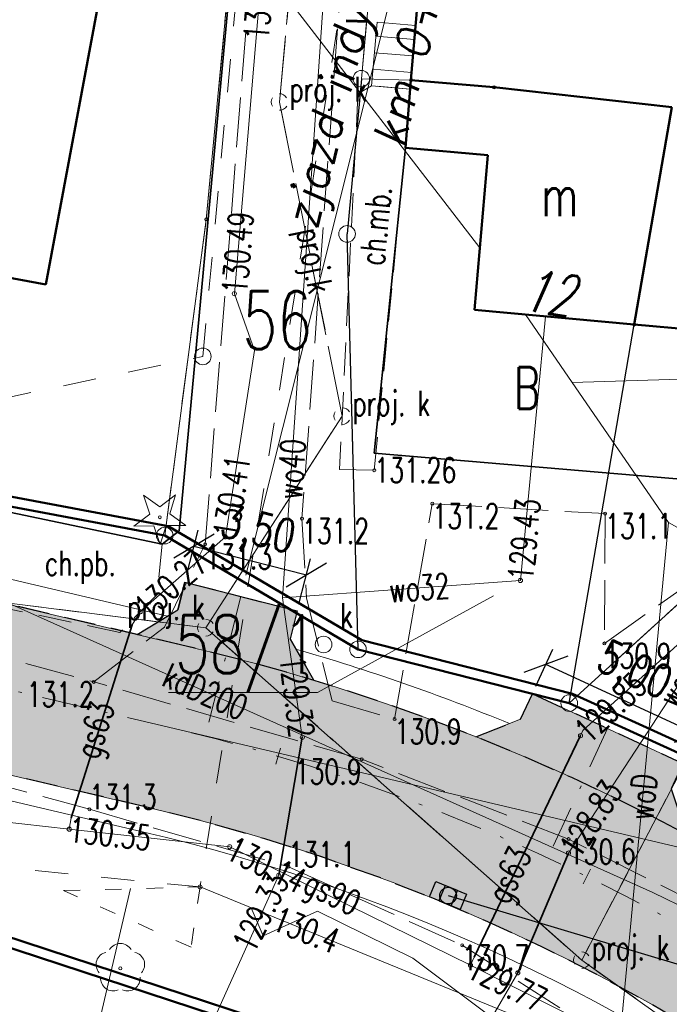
# Model space of a CAD drawing. Header units: metres. Extents: x 7471162 to 7473271, y 5962027 to 5964034.
# Tile 57 of 75: x 7472080 to 7472100, y 5963859 to 5963889. Entities that reach past the tile are written whole.
import ezdxf
from ezdxf.enums import TextEntityAlignment as Align

# ---------------------------------------------------------------- set-up
doc = ezdxf.new("R2010")
doc.units = ezdxf.units.M
doc.header["$MEASUREMENT"] = 0
for name, pattern in [('2_KTCR02', [1.5, 1, -0.5]), ('2_KTJZ01', [2, 1.5, -0.5]), ('2_KTOK05_01', [7.5, 7.5]), ('3_1', [0]), ('3_EGBB01', [0]), ('3_EGBS10', [0]), ('3_EGBS10G', [0]), ('4_1', [0]), ('4_SUOP03_04', [0]), ('4_SUOP03_14', [0]), ('4_SUOP03_18', [0]), ('4_SUPB_P_01', [2.5, 2, -0.5]), ('4_SUPE04', [2, 1, -1]), ('4_SUPE_01', [0]), ('4_SUPG_01', [0]), ('4_SUPK_01', [0]), ('4_SUPK_P_01', [2.5, 2, -0.5]), ('4_SUPT01', [2, 1, -1]), ('4_SUPT_01', [0]), ('4_SUPW_01', [0]), ('4_SUSM06', [1.25, 0.5, -0.75]), ('DASHDOTX2', [50.8, 25.4, -12.7, 0, -12.7]), ('DASHED2', [9.525, 6.35, -3.175]), ('GDE', [0]), ('GUK', [2, 1.5, -0.5])]:
    doc.linetypes.add(name, pattern=pattern)
doc.layers.get('0').update_dxf_attribs({"color": 250, "linetype": 'CONTINUOUS', "lineweight": 100})
doc.layers.get('Defpoints').update_dxf_attribs({"linetype": 'CONTINUOUS'})
for name, color, linetype in [('#granica_inwestycji', 40, 'CONTINUOUS'), ('00_krawedzie', 7, 'CONTINUOUS'), ('00_osie', 7, 'CONTINUOUS'), ('00_osie_zjazdy', 7, 'CONTINUOUS'), ('01_granica pasa', 3, 'CONTINUOUS'), ('01_krawedzie', 7, 'CONTINUOUS'), ('dr_kolor_zjazdy', 254, 'CONTINUOUS'), ('dr_uchwyty', 7, 'CONTINUOUS'), ('kd_przebudowa', 34, 'CONTINUOUS'), ('kd_wpusty', 34, 'CONTINUOUS')]:
    doc.layers.add(name, color=color, linetype=linetype)
for name, color, linetype, lineweight in [('01_krawedzie pobocza', 6, 'CONTINUOUS', 0), ('01_os drogi deka', 7, 'CONTINUOUS', 0), ('01_os styczne', 152, 'CONTINUOUS', 0), ('01_wymiary', 7, 'CONTINUOUS', 0), ('dr_elem_krawężnik_najazdowy_15x25', 6, 'CONTINUOUS', 30), ('dr_elem_krawężnik_wtopiony_12x25', 5, 'CONTINUOUS', 30), ('Dzialki', 7, 'GDE', 18), ('EADTD_T_0_a', 214, 'CONTINUOUS', 25), ('EGBB_E_T_0', 7, 'CONTINUOUS', 25), ('EGBB_L_0', 34, '3_EGBB01', 50), ('EGBE_L_3', 7, '3_EGBS10', 18), ('Kontury', 90, 'GUK', 18), ('KTCR_E_T_1', 7, 'CONTINUOUS', 15), ('KTCR_L_1', 7, '2_KTCR02', 18), ('KTJZ_L_0', 7, '2_KTJZ01', 18), ('KTOK_L_4', 7, '2_KTOK05_01', 35), ('Numery_dzialek', 7, 'CONTINUOUS', 18), ('Numery_konturow', 90, 'CONTINUOUS', 13), ('OBOP_T_0', 3, 'CONTINUOUS', 18), ('OBOP_T_1', 3, 'CONTINUOUS', 18), ('Punkty', 7, 'CONTINUOUS', 18), ('RTPW_T_0', 7, 'CONTINUOUS', 15), ('RTPW_T_1', 7, 'CONTINUOUS', 15), ('SUOG_L_0', 52, '4_SUOP03_14', 35), ('SUOW_L_0', 5, '4_SUOP03_18', 35), ('SUPE_L_3', 1, '4_SUPE_01', 18), ('SUPG_E_T_2', 7, 'CONTINUOUS', 15), ('SUPG_L_2', 52, '4_SUPG_01', 18), ('SUPK_E_T_0', 34, 'CONTINUOUS', 15), ('SUPK_L_0', 34, '4_SUPK_01', 18), ('SUPP_E_T_4', 34, 'CONTINUOUS', 15), ('SUPP_L_4', 34, '4_SUPK_P_01', 18), ('SUPS_E_T_4', 34, 'CONTINUOUS', 18), ('SUPS_T_4', 34, 'CONTINUOUS', 18), ('SUPT_L_0', 30, '4_SUPT_01', 18), ('SUPW_E_T_0', 5, 'CONTINUOUS', 15), ('SUPW_L_0', 5, '4_SUPW_01', 18), ('SUSM_L_5', 7, '4_SUSM06', 18), ('SUSM_T_3', 7, 'CONTINUOUS', 18), ('SUTE_T_0', 1, 'CONTINUOUS', 18), ('SUTG_T_0', 52, 'CONTINUOUS', 18), ('SUTW_T_0', 5, 'CONTINUOUS', 18), ('SUUK_E_T_9', 34, 'CONTINUOUS', 15), ('SUUK_T_2', 34, 'CONTINUOUS', 18)]:
    doc.layers.add(name, color=color, linetype=linetype, lineweight=lineweight)
doc.layers.add('dr_kolor_jezdnia', color=7, linetype='CONTINUOUS', true_color=0xe8e8e8)
doc.styles.get("Standard").update_dxf_attribs({"font": 'Simplex.SHX', "width": 0.75})
doc.dimstyles.new('ISO-25', dxfattribs={"dimscale": 0.4, "dimtxt": 2.5, "dimasz": 2.5, "dimexe": 1.25, "dimexo": 0.625, "dimtad": 1, "dimzin": 1, "dimtxsty": 'Standard', "dimblk": 'OBLIQUE', "dimcen": 2.5, "dimadec": 0, "dimazin": 0, "dimtfac": 1, "dimtmove": 0, "dimatfit": 3, "dimfxl": 1, "dimarcsym": 0})

# ---------------------------------------------------------------- blocks, each defined once
blk = doc.blocks.new('GRO')
at = {"linetype": 'Continuous'}
blk.add_circle((0, 0), 0.045, dxfattribs=at)
blk = doc.blocks.new('GRT')
at = {"linetype": 'Continuous'}
blk.add_circle((0, 0), 0.25, dxfattribs=at)
blk = doc.blocks.new('2_OBOP02_01')
at = {"linetype": 'Continuous'}
blk.add_circle((0, 0), 0.045, dxfattribs=at)
for centre, start, end in [((0, 0.375), 30.1401, 149.8599), ((-0.357, 0.116), 102.1445, 221.86), ((0.357, 0.116), 318.14, 77.8555), ((-0.22, -0.303), 174.1482, 293.8542), ((0.22, -0.303), 246.1458, 5.8518)]:
    blk.add_arc(centre, 0.375, start, end, dxfattribs=at)
blk = doc.blocks.new('2_OBOP01_01')
at = {"linetype": 'Continuous'}
for p, q in [((-0.3012, 0.09375), (-0.4937, 0.6621)), ((-0.4937, 0.6621), (-0.0039, 0.31545)), ((-0.0039, 0.31545), (0.4771, 0.67415)), ((0.4771, 0.67415), (0.2988, 0.1012)), ((-0.78225, -0.26495), (-0.3012, 0.09375)), ((0.2988, 0.1012), (0.7886, -0.24545)), ((-0.18225, -0.2575), (-0.78225, -0.26495)), ((0.01025, -0.82585), (-0.18225, -0.2575)), ((0.1886, -0.2529), (0.01025, -0.82585)), ((0.7886, -0.24545), (0.1886, -0.2529))]:
    blk.add_line(p, q, dxfattribs=at)
blk.add_circle((0, 0), 0.045, dxfattribs=at)
blk = doc.blocks.new('2_RTPW02')
at = {"linetype": 'Continuous'}
blk.add_circle((0, 0), 0.045, dxfattribs=at)
blk = doc.blocks.new('2_RTPW01')
at = {"linetype": 'Continuous'}
blk.add_circle((0, 0), 0.045, dxfattribs=at)
blk = doc.blocks.new('4_SUUS_P_05')
at = {"linetype": 'Continuous'}
for start, end in [(149.4064, 210.4809), (30.0857, 90.1805), (269.3333, 330.3412)]:
    blk.add_arc((0, 0), 0.25, start, end, dxfattribs=at)
blk = doc.blocks.new('4_SUSM04_01')
at = {"linetype": 'Continuous'}
blk.add_circle((0, 0), 0.25, dxfattribs=at)
blk = doc.blocks.new('4_SUPS01_05')
at = {"linetype": 'Continuous'}
blk.add_circle((0, 0), 0.0625, dxfattribs=at)
blk = doc.blocks.new('4_SUPS01_04')
at = {"linetype": 'Continuous'}
blk.add_circle((0, 0), 0.0625, dxfattribs=at)
blk = doc.blocks.new('4_SUUS15_05')
at = {"linetype": 'Continuous'}
blk.add_circle((0, 0), 0.25, dxfattribs=at)
blk = doc.blocks.new('_Oblique')
at = {"color": 0, "linetype": 'ByBlock', "lineweight": -2, "transparency": 16777216}
blk.add_line((-0.5, -0.5), (0.5, 0.5), dxfattribs=at)
blk = doc.blocks.new('*D468')
at = {"layer": '01_wymiary', "color": 0, "lineweight": -2}
for p, q in [((7472085.016, 5963872.402), (7472085.355, 5963873.731)), ((7472085.232, 5963873.246), (7472088.623, 5963872.38)), ((7472088.407, 5963871.536), (7472088.747, 5963872.865))]:
    blk.add_line(p, q, dxfattribs=at)
at = {"layer": 'Defpoints', "color": 0, "lineweight": 15}
for p in [(7472088.623, 5963872.38), (7472084.954, 5963872.16), (7472088.346, 5963871.294)]:
    blk.add_point(p, dxfattribs=at)
at = {"layer": '01_wymiary', "color": 0, "lineweight": -2}
for p, rotation in [((7472085.232, 5963873.246), 165.6752201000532), ((7472088.623, 5963872.38), 345.6752201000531)]:
    blk.add_blockref('_Oblique', p, dxfattribs=dict(at, rotation=rotation))
at = {"layer": '01_wymiary', "color": 0, "insert": (7472087.136, 5963873.632), "char_height": 1, "attachment_point": 5, "rotation": 345.6752}
blk.add_mtext('3,50', dxfattribs=at)
blk = doc.blocks.new('*D469')
at = {"layer": '01_wymiary', "color": 0, "lineweight": -2}
for p, q in [((7472095.542, 5963869.024), (7472096.057, 5963870.137)), ((7472100.386, 5963867.585), (7472095.847, 5963869.683)), ((7472100.081, 5963866.926), (7472100.595, 5963868.039))]:
    blk.add_line(p, q, dxfattribs=at)
at = {"layer": 'Defpoints', "color": 0, "lineweight": 15}
for p in [(7472095.847, 5963869.683), (7472095.437, 5963868.797), (7472099.976, 5963866.699)]:
    blk.add_point(p, dxfattribs=at)
at = {"layer": '01_wymiary', "color": 0, "lineweight": -2}
for p, rotation in [((7472095.847, 5963869.683), 155.1928031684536), ((7472100.386, 5963867.585), 335.1928031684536)]:
    blk.add_blockref('_Oblique', p, dxfattribs=dict(at, rotation=rotation))
at = {"layer": '01_wymiary', "color": 0, "insert": (7472098.471, 5963869.401), "char_height": 1, "attachment_point": 5, "rotation": 335.1928}
blk.add_mtext('5,00', dxfattribs=at)
blk = doc.blocks.new('uchwyt_prawa')
at = {"layer": 'dr_uchwyty', "lineweight": 0}
blk.add_lwpolyline([(5, 0), (28, 0)], dxfattribs=at)
at = {"layer": 'dr_uchwyty', "lineweight": 0, "oblique": 10}
blk.add_attdef('LINIA1', text='', height=1, dxfattribs=at).set_placement((28, 0.164), align=Align.BOTTOM_RIGHT)
blk.add_attdef('LINIA2', text='', height=1, dxfattribs=at).set_placement((28, -0.5), align=Align.TOP_RIGHT)
blk = doc.blocks.new('d')
at = {"layer": '01_os drogi deka', "lineweight": 20}
blk.add_lwpolyline([(0, -0.25), (0, 0.25)], dxfattribs=at)
blk = doc.blocks.new('uchwyt_lewa')
at = {"layer": 'dr_uchwyty', "lineweight": 0}
blk.add_lwpolyline([(-5, 0), (-28, 0)], dxfattribs=at)
at = {"layer": 'dr_uchwyty', "lineweight": 0, "oblique": 10}
blk.add_attdef('LINIA1', text='', height=1, dxfattribs=at).set_placement((-28, 0.164), align=Align.BOTTOM_LEFT)
blk.add_attdef('LINIA2', text='', height=1, dxfattribs=at).set_placement((-28, -0.5), align=Align.TOP_LEFT)
blk = doc.blocks.new('wpust')
at = {"true_color": 0xffffff, "transparency": 33554687}
h = blk.add_hatch(color=7, dxfattribs=at)
h.dxf.hatch_style = 1
h.paths.add_polyline_path([(0.5, -0.5), (0.5, 0), (0.2, 0), (0.2, -0.5)])
h.paths.add_polyline_path([(-0.2, -0.5), (0.2, -0.5), (0.2, 0), (-0.2, 0)])
h.paths.add_polyline_path([(-0.2, -0.5), (-0.2, 0), (-0.5, 0), (-0.5, -0.5)])
at = {"layer": 'kd_wpusty', "lineweight": 30}
blk.add_lwpolyline([(-0.5, 0), (0.5, 0), (0.5, -0.5), (-0.5, -0.5), (-0.5, 0), (-0.2, 0), (-0.2, -0.5), (0.2, -0.5), (0.2, 0)], dxfattribs=at)
blk.add_circle((0, -0.25), 0.25, dxfattribs=at)

msp = doc.modelspace()

# ---------------------------------------------------------------- hatches: boundary and pattern name
at = {"layer": 'dr_kolor_jezdnia', "transparency": 33554687}
h = msp.add_hatch(color=256, dxfattribs=at)
h.dxf.hatch_style = 1
h.paths.add_polyline_path([(7472135.101, 5963824.321), (7472126.587, 5963837.942), (7472123.727, 5963842.515, 0.000424), (7472123.671, 5963842.605, 0.131101), (7472100.088, 5963864.562, 0.028013), (7472093.736, 5963867.498, 0.020737), (7472088.843, 5963869.204, 0.01576), (7472085.039, 5963870.226), (7472083.52, 5963870.583), (7472059.167, 5963876.31), (7472058.023, 5963871.443), (7472063.872, 5963870.068), (7472076.63, 5963867.067), (7472083.894, 5963865.359, -0.197801), (7472119.488, 5963839.865), (7472130.862, 5963821.67, 0.168961), (7472147.502, 5963808.287), (7472180.174, 5963796.634, -0.019152), (7472188.527, 5963793.289), (7472193.99, 5963790.855, -0.130587), (7472198.387, 5963787.308), (7472200.641, 5963793.65, -0.054528), (7472198.364, 5963794.38), (7472192.054, 5963797.192), (7472190.562, 5963797.856, 0.007893), (7472187.006, 5963799.374, 0.011258), (7472181.853, 5963801.344), (7472181.33, 5963801.53, 0.052822), (7472177.234, 5963802.52), (7472174.338, 5963802.903, -0.052822), (7472170.241, 5963803.893), (7472164.802, 5963805.833, -0.052822), (7472161.004, 5963807.658), (7472158.519, 5963809.194, 0.052822), (7472154.722, 5963811.02), (7472149.182, 5963812.996, -0.168961)])
at = {"layer": 'dr_kolor_zjazdy', "transparency": 33554687}
h = msp.add_hatch(color=256, dxfattribs=at)
h.dxf.hatch_style = 1
h.paths.add_polyline_path([(7472085.039, 5963870.226, -0.01576), (7472088.843, 5963869.204), (7472088.308, 5963870.144), (7472088.131, 5963870.455), (7472088.346, 5963871.294), (7472084.954, 5963872.16), (7472084.741, 5963871.323), (7472084.436, 5963871.138), (7472083.52, 5963870.583), (7472085.039, 5963870.226)])
h = msp.add_hatch(color=256, dxfattribs=at)
h.dxf.hatch_style = 1
h.paths.add_polyline_path([(7472100.088, 5963864.562), (7472099.737, 5963865.592), (7472099.621, 5963865.932), (7472099.976, 5963866.699), (7472095.437, 5963868.797), (7472095.083, 5963868.03), (7472094.749, 5963867.898), (7472093.736, 5963867.498, -0.028013), (7472100.088, 5963864.562)])
h.paths.add_polyline_path([(7472097.766, 5963870.946), (7472100.104, 5963869.866), (7472099.18, 5963867.867), (7472096.842, 5963868.947)], flags=9)

# ---------------------------------------------------------------- linework, layer by layer
at = {"layer": '#granica_inwestycji', "lineweight": 50}
for points in [[(7472031.019, 5963890.681), (7472032.439, 5963887.452), (7472067.121, 5963877.106), (7472084.458, 5963873.849), (7472090.296, 5963870.414), (7472096.651, 5963868.798), (7472100.226, 5963867.163), (7472115.038, 5963855.923), (7472125.303, 5963843.792), (7472135.867, 5963827.19), (7472143.598, 5963819.182), (7472154.158, 5963812.961)], [(7472184.79, 5963793.929), (7472135.212, 5963811.803), (7472112.595, 5963842.764), (7472104.165, 5963850.696), (7472096.441, 5963855.641), (7472075.236, 5963862.596), (7472031.193, 5963873.912), (7472013.577, 5963816.775), (7472008.27, 5963799.777), (7472003.141, 5963795.652), (7471995.715, 5963789.471), (7471993.218, 5963788.237), (7471988.317, 5963785.586), (7471976.7, 5963780.033), (7471971.883, 5963777.725), (7471957.853, 5963775.286), (7471926.034, 5963784.708)]]:
    msp.add_lwpolyline(points, dxfattribs=at)
at = {"layer": '00_krawedzie'}
for points in [[(7472084.954, 5963872.16), (7472084.741, 5963871.323)], [(7472084.954, 5963872.16), (7472088.346, 5963871.294)], [(7472083.52, 5963870.583), (7472084.741, 5963871.323)], [(7472088.346, 5963871.294), (7472088.131, 5963870.455)], [(7472088.843, 5963869.204), (7472088.131, 5963870.455)]]:
    msp.add_lwpolyline(points, dxfattribs=at)
at = {"layer": '00_osie', "linetype": 'DASHDOTX2', "lineweight": 0, "ltscale": 0.05}
msp.add_lwpolyline([(7472199.714, 5963791.041), (7472189.545, 5963795.573, 0.019152), (7472181.014, 5963798.989), (7472148.342, 5963810.641, -0.168961), (7472132.981, 5963822.996), (7472121.608, 5963841.19, 0.197801), (7472084.467, 5963867.792), (7472051.418, 5963875.565), (7472038.119, 5963879.085, 0.392372), (7472026.713, 5963873.015), (7472004.801, 5963809.856, -0.210077), (7471987.009, 5963790.684), (7471974.244, 5963785.157, -0.156906), (7471959.003, 5963783.669), (7471935.11, 5963788.86, -0.011548), (7471925.682, 5963791.138), (7471905.132, 5963796.608)], format="xyb", dxfattribs=at)
at = {"layer": '00_osie_zjazdy', "linetype": 'DASHDOTX2', "lineweight": 0, "ltscale": 0.05}
for points in [[(7472086.65, 5963871.727), (7472085.576, 5963867.52)], [(7472097.707, 5963867.748), (7472095.905, 5963863.849)]]:
    msp.add_lwpolyline(points, dxfattribs=at)
at = {"layer": '01_granica pasa', "lineweight": 50}
for points in [[(7472015.951, 5963924.194), (7472032.221, 5963887.204), (7472067.051, 5963876.814), (7472084.351, 5963873.564), (7472090.181, 5963870.134), (7472096.551, 5963868.514), (7472100.071, 5963866.904), (7472114.831, 5963855.704), (7472125.061, 5963843.614), (7472135.631, 5963827.004), (7472143.411, 5963818.944), (7472154.021, 5963812.694)], [(7472184.911, 5963794.204), (7472135.401, 5963812.054), (7472112.821, 5963842.964), (7472104.351, 5963850.934), (7472096.571, 5963855.914), (7472075.321, 5963862.884), (7472030.991, 5963874.274), (7472013.291, 5963816.864), (7472008.011, 5963799.954), (7472002.951, 5963795.884), (7471995.551, 5963789.724), (7471993.081, 5963788.504), (7471988.181, 5963785.854), (7471976.571, 5963780.304), (7471971.791, 5963778.014), (7471957.871, 5963775.594), (7471925.991, 5963785.034)]]:
    msp.add_lwpolyline(points, dxfattribs=at)
at = {"layer": '01_krawedzie', "lineweight": 0}
for points in [[(7472198.364, 5963794.38), (7472190.562, 5963797.856, 0.019152), (7472181.853, 5963801.344), (7472149.182, 5963812.996, -0.168961), (7472135.101, 5963824.321), (7472123.727, 5963842.515, 0.197801), (7472085.039, 5963870.226), (7472052.024, 5963877.99), (7472038.424, 5963881.59)], [(7472193.99, 5963790.855), (7472188.527, 5963793.289, 0.019152), (7472180.174, 5963796.634), (7472147.502, 5963808.287, -0.168961), (7472130.862, 5963821.67), (7472119.488, 5963839.865, 0.197801), (7472083.894, 5963865.359), (7472050.812, 5963873.139), (7472037.479, 5963876.668)]]:
    msp.add_lwpolyline(points, format="xyb", dxfattribs=at)
for points in [[(7472095.437, 5963868.797), (7472095.083, 5963868.03)], [(7472095.437, 5963868.797), (7472099.976, 5963866.699)], [(7472093.736, 5963867.498), (7472095.083, 5963868.03)]]:
    msp.add_lwpolyline(points, dxfattribs=at)
at = {"layer": '01_krawedzie pobocza'}
msp.add_lwpolyline([(7472084.436, 5963871.138), (7472052.206, 5963878.718), (7472038.616, 5963882.316)], dxfattribs=at)
for points in [[(7472094.749, 5963867.898, 0.026983), (7472088.308, 5963870.144)], [(7472143.871, 5963809, -0.14072), (7472130.226, 5963821.273), (7472118.852, 5963839.468, 0.197801), (7472083.723, 5963864.629), (7472076.458, 5963866.337)]]:
    msp.add_lwpolyline(points, format="xyb", dxfattribs=at)
at = {"layer": '01_os styczne'}
msp.add_lwpolyline([(7472084.467, 5963867.792), (7472108.513, 5963862.137)], dxfattribs=at)
at = {"layer": 'dr_elem_krawężnik_najazdowy_15x25', "linetype": 'DASHED2', "lineweight": 30, "ltscale": 0.15}
for points in [[(7472140.777, 5963817.803, -0.079061), (7472135.101, 5963824.321), (7472123.727, 5963842.515, 0.197801), (7472085.039, 5963870.226), (7472052.024, 5963877.99), (7472038.424, 5963881.59)], [(7472109.095, 5963852.216, 0.125519), (7472083.894, 5963865.359), (7472050.812, 5963873.139), (7472037.479, 5963876.668)]]:
    msp.add_lwpolyline(points, format="xyb", dxfattribs=at)
at = {"layer": 'dr_elem_krawężnik_wtopiony_12x25', "linetype": 'DASHED2', "lineweight": 30, "ltscale": 0.15}
for points in [[(7472083.52, 5963870.583), (7472084.741, 5963871.323), (7472084.954, 5963872.16), (7472088.346, 5963871.294), (7472088.131, 5963870.455), (7472088.843, 5963869.204)], [(7472093.736, 5963867.498), (7472095.083, 5963868.03), (7472095.437, 5963868.797), (7472099.976, 5963866.699), (7472099.621, 5963865.932), (7472100.088, 5963864.562)]]:
    msp.add_lwpolyline(points, dxfattribs=at)
at = {"layer": 'Dzialki'}
for p, q in [((7472085.6, 5963883.095), (7472088.18, 5963910.245)), ((7472090.28, 5963887.335), (7472091.54, 5963901.115)), ((7472089.85, 5963882.655), (7472090.28, 5963887.335)), ((7472091.78, 5963887.295), (7472090.28, 5963887.335)), ((7472094.28, 5963887.075), (7472091.78, 5963887.295)), ((7472099.64, 5963886.475), (7472094.28, 5963887.075)), ((7472098.51, 5963879.925), (7472099.64, 5963886.475)), ((7472084.35, 5963873.565), (7472085.6, 5963883.095)), ((7472096.55, 5963868.515), (7472107.4, 5963878.405)), ((7472096.57, 5963855.915), (7472075.32, 5963862.885))]:
    msp.add_line(p, q, dxfattribs=at)
at = {"layer": 'EGBB_L_0', "linetype": '3_EGBB01'}
for p, q in [((7472082.676, 5963891.375), (7472080.769, 5963881.13)), ((7472091.777, 5963887.292), (7472092.028, 5963890.283)), ((7472091.608, 5963885.254), (7472091.777, 5963887.292)), ((7472094.278, 5963887.079), (7472091.777, 5963887.292)), ((7472099.643, 5963886.477), (7472094.278, 5963887.079)), ((7472099.643, 5963886.477), (7472098.509, 5963879.929)), ((7472094.098, 5963885.034), (7472091.608, 5963885.254)), ((7472093.688, 5963880.364), (7472094.098, 5963885.034)), ((7472080.769, 5963881.13), (7472070.237, 5963883.078)), ((7472093.688, 5963880.364), (7472098.509, 5963879.929)), ((7472104.277, 5963879.404), (7472098.509, 5963879.929))]:
    msp.add_line(p, q, dxfattribs=at)
at = {"layer": 'EGBE_L_3', "linetype": '3_EGBS10G'}
msp.add_line((7472090.589, 5963887.121), (7472090.752, 5963889.039), dxfattribs=at)
at = {"layer": 'EGBE_L_3', "linetype": '3_EGBS10'}
for p, q in [((7472091.915, 5963888.941), (7472090.752, 5963889.039)), ((7472091.777, 5963887.292), (7472091.915, 5963888.941)), ((7472091.754, 5963887.023), (7472091.777, 5963887.292)), ((7472091.754, 5963887.023), (7472090.589, 5963887.121))]:
    msp.add_line(p, q, dxfattribs=at)
at = {"layer": 'EGBE_L_3', "linetype": '3_1'}
for p, q in [((7472090.716, 5963888.616), (7472091.88, 5963888.517)), ((7472090.674, 5963888.118), (7472091.838, 5963888.019)), ((7472090.632, 5963887.62), (7472091.796, 5963887.521)), ((7472090.589, 5963887.121), (7472090.589, 5963887.121))]:
    msp.add_line(p, q, dxfattribs=at)
at = {"layer": 'kd_przebudowa', "lineweight": 30}
msp.add_lwpolyline([(7472092.895, 5963862.713), (7472109.112, 5963857.879)], dxfattribs=at)
at = {"layer": 'Kontury'}
for p, q in [((7472085.6, 5963883.095), (7472088.18, 5963910.245)), ((7472091.54, 5963901.115), (7472090.28, 5963887.335)), ((7472084.35, 5963873.565), (7472085.6, 5963883.095)), ((7472089.85, 5963882.655), (7472090.18, 5963870.135)), ((7472096.55, 5963868.515), (7472107.4, 5963878.405)), ((7472067.05, 5963876.815), (7472084.35, 5963873.565)), ((7472090.18, 5963870.135), (7472096.55, 5963868.515))]:
    msp.add_line(p, q, dxfattribs=at)
at = {"layer": 'Kontury', "linetype": 'ByBlock', "lineweight": 30}
for p, q in [((7472090.28, 5963887.335), (7472089.85, 5963882.655)), ((7472090.18, 5963870.135), (7472089.85, 5963882.655)), ((7472096.55, 5963868.515), (7472098.51, 5963879.925)), ((7472067.05, 5963876.815), (7472084.35, 5963873.565)), ((7472084.35, 5963873.565), (7472090.18, 5963870.135)), ((7472090.18, 5963870.135), (7472096.55, 5963868.515)), ((7472096.55, 5963868.515), (7472100.07, 5963866.905)), ((7472096.57, 5963855.915), (7472075.32, 5963862.885))]:
    msp.add_line(p, q, dxfattribs=at)
at = {"layer": 'KTCR_L_1', "linetype": '2_KTCR02'}
for p, q in [((7472090.178, 5963886.878), (7472089.622, 5963875.554)), ((7472090.589, 5963887.121), (7472090.178, 5963886.878)), ((7472091.754, 5963887.023), (7472090.589, 5963887.121)), ((7472091.608, 5963885.254), (7472091.754, 5963887.023)), ((7472090.666, 5963875.538), (7472091.608, 5963885.254)), ((7472089.622, 5963875.554), (7472090.666, 5963875.538)), ((7472079.469, 5963874.312), (7472084.269, 5963873.305)), ((7472084.269, 5963873.305), (7472084.13, 5963871.795)), ((7472084.13, 5963871.795), (7472083, 5963870.645)), ((7472083, 5963870.645), (7472078.78, 5963871.535))]:
    msp.add_line(p, q, dxfattribs=at)
at = {"layer": 'KTJZ_L_0', "linetype": '2_KTJZ01'}
for p, q in [((7472085.57, 5963873.305), (7472087.15, 5963893.265)), ((7472089.85, 5963892.825), (7472088.49, 5963874.075)), ((7472091.28, 5963868.035), (7472092.42, 5963874.525)), ((7472092.42, 5963874.525), (7472097.63, 5963874.225)), ((7472097.61, 5963870.315), (7472103.59, 5963874.545)), ((7472088.49, 5963874.075), (7472088.63, 5963871.685)), ((7472097.63, 5963874.225), (7472097.61, 5963870.315)), ((7472084.34, 5963870.805), (7472085.57, 5963873.305)), ((7472088.63, 5963871.685), (7472089.4, 5963868.585)), ((7472076.3, 5963870.745), (7472082.21, 5963869.155)), ((7472082.21, 5963869.155), (7472084.34, 5963870.805)), ((7472090.29, 5963866.825), (7472082.21, 5963869.155)), ((7472089.4, 5963868.585), (7472091.28, 5963868.035)), ((7472076.81, 5963866.745), (7472082.08, 5963865.315)), ((7472096.53, 5963864.415), (7472090.29, 5963866.825)), ((7472082.08, 5963865.315), (7472088.08, 5963863.585)), ((7472100.65, 5963862.355), (7472096.53, 5963864.415)), ((7472088.08, 5963863.585), (7472093.32, 5963861.215)), ((7472093.32, 5963861.215), (7472098.29, 5963858.035))]:
    msp.add_line(p, q, dxfattribs=at)
at = {"layer": 'KTOK_L_4', "linetype": '2_KTOK05_01'}
for p, q in [((7472084.789, 5963873.705), (7472086.43, 5963891.335)), ((7472091.608, 5963885.254), (7472090.663, 5963876.047)), ((7472066.781, 5963876.975), (7472084.269, 5963873.305)), ((7472090.663, 5963876.047), (7472103.771, 5963874.933)), ((7472084.269, 5963873.305), (7472084.789, 5963873.705))]:
    msp.add_line(p, q, dxfattribs=at)
at = {"layer": 'Numery_dzialek', "linetype": 'Continuous'}
for p in [(7472094.26, 5963871.745), (7472084.463, 5963868.832)]:
    msp.add_line(p, (7472088.96, 5963868.832), dxfattribs=at)
at = {"layer": 'SUOG_L_0', "linetype": '4_SUOP03_04'}
for p, q in [((7472081.53, 5963865.055), (7472083.37, 5963870.875)), ((7472093.68, 5963860.855), (7472096.89, 5963867.535))]:
    msp.add_line(p, q, dxfattribs=at)
at = {"layer": 'SUOG_L_0', "linetype": '4_1'}
for p, q in [((7472081.53, 5963865.055), (7472083.37, 5963870.875)), ((7472093.68, 5963860.855), (7472096.89, 5963867.535))]:
    msp.add_line(p, q, dxfattribs=at)
at = {"layer": 'SUOW_L_0', "linetype": '4_SUOP03_18'}
for p, q in [((7472087.789, 5963863.326), (7472088.498, 5963867.485)), ((7472094.998, 5963860.386), (7472096.528, 5963863.996))]:
    msp.add_line(p, q, dxfattribs=at)
at = {"layer": 'SUOW_L_0', "linetype": '4_1'}
for p, q in [((7472087.789, 5963863.326), (7472088.498, 5963867.485)), ((7472094.998, 5963860.386), (7472096.528, 5963863.996))]:
    msp.add_line(p, q, dxfattribs=at)
at = {"layer": 'SUPE_L_3', "linetype": '4_SUPE04'}
for p, q in [((7472090.174, 5963892.76), (7472085.416, 5963862.974)), ((7472085.416, 5963862.974), (7472062.715, 5963865.237))]:
    msp.add_line(p, q, dxfattribs=at)
at = {"layer": 'SUPE_L_3', "linetype": '4_SUPE_01'}
for p, q in [((7472085.416, 5963862.974), (7472098.95, 5963857.442)), ((7472087.319, 5963861.498), (7472086.958, 5963862.344)), ((7472088.954, 5963862.249), (7472087.319, 5963861.498)), ((7472091.83, 5963860.829), (7472088.954, 5963862.249)), ((7472094.688, 5963858.69), (7472091.83, 5963860.829))]:
    msp.add_line(p, q, dxfattribs=at)
at = {"layer": 'SUPG_L_2', "linetype": '4_SUPG_01'}
for p, q in [((7472086.45, 5963880.855), (7472087.32, 5963891.065)), ((7472087.06, 5963879.145), (7472086.45, 5963880.855)), ((7472086.18, 5963873.525), (7472087.06, 5963879.145)), ((7472083.61, 5963871.265), (7472086.18, 5963873.525)), ((7472083.37, 5963870.875), (7472083.61, 5963871.265)), ((7472081.53, 5963865.055), (7472083.37, 5963870.875)), ((7472096.96, 5963867.685), (7472100.56, 5963870.955)), ((7472096.89, 5963867.535), (7472096.96, 5963867.685)), ((7472093.68, 5963860.855), (7472096.89, 5963867.535)), ((7472081.47, 5963864.715), (7472076.75, 5963865.245)), ((7472081.47, 5963864.715), (7472081.53, 5963865.055)), ((7472086.31, 5963864.185), (7472081.47, 5963864.715)), ((7472093.57, 5963860.615), (7472086.31, 5963864.185)), ((7472093.57, 5963860.615), (7472093.68, 5963860.855)), ((7472097.52, 5963858.635), (7472093.57, 5963860.615))]:
    msp.add_line(p, q, dxfattribs=at)
at = {"layer": 'SUPG_L_2', "linetype": '4_1'}
for p, q in [((7472087.32, 5963891.065), (7472086.45, 5963880.855)), ((7472086.45, 5963880.855), (7472087.06, 5963879.145)), ((7472087.06, 5963879.145), (7472086.18, 5963873.525)), ((7472086.18, 5963873.525), (7472083.61, 5963871.265)), ((7472083.61, 5963871.265), (7472083.37, 5963870.875)), ((7472083.37, 5963870.875), (7472081.53, 5963865.055)), ((7472100.56, 5963870.955), (7472096.96, 5963867.685)), ((7472096.96, 5963867.685), (7472096.89, 5963867.535)), ((7472096.89, 5963867.535), (7472093.68, 5963860.855)), ((7472081.47, 5963864.715), (7472076.75, 5963865.245)), ((7472081.53, 5963865.055), (7472081.47, 5963864.715)), ((7472081.47, 5963864.715), (7472086.31, 5963864.185)), ((7472086.31, 5963864.185), (7472093.57, 5963860.615)), ((7472093.68, 5963860.855), (7472093.57, 5963860.615)), ((7472093.57, 5963860.615), (7472097.52, 5963858.635))]:
    msp.add_line(p, q, dxfattribs=at)
at = {"layer": 'SUPK_L_0', "linetype": '4_SUPK_01'}
for p, q in [((7472065.706, 5963877.777), (7472099.073, 5963862.805)), ((7472099.073, 5963862.805), (7472109.102, 5963857.898))]:
    msp.add_line(p, q, dxfattribs=at)
at = {"layer": 'SUPK_L_0', "linetype": '4_1'}
for p, q in [((7472065.706, 5963877.777), (7472099.073, 5963862.805)), ((7472099.073, 5963862.805), (7472109.102, 5963857.898))]:
    msp.add_line(p, q, dxfattribs=at)
at = {"layer": 'SUPP_L_4', "linetype": '4_SUPK_P_01'}
for p, q in [((7472087.811, 5963886.632), (7472091.626, 5963928.302)), ((7472089.704, 5963877.166), (7472087.811, 5963886.632)), ((7472085.593, 5963870.786), (7472089.704, 5963877.166)), ((7472085.593, 5963870.786), (7472072.377, 5963872.437)), ((7472096.928, 5963860.769), (7472085.593, 5963870.786)), ((7472096.928, 5963860.769), (7472101.789, 5963870.057)), ((7472120.048, 5963844.283), (7472096.928, 5963860.769))]:
    msp.add_line(p, q, dxfattribs=at)
at = {"layer": 'SUPP_L_4', "linetype": '4_SUPB_P_01'}
for p, q in [((7472091.626, 5963928.302), (7472087.811, 5963886.632)), ((7472087.811, 5963886.632), (7472089.704, 5963877.166)), ((7472089.704, 5963877.166), (7472085.593, 5963870.786)), ((7472072.377, 5963872.437), (7472085.593, 5963870.786)), ((7472085.593, 5963870.786), (7472096.928, 5963860.769)), ((7472101.789, 5963870.057), (7472096.928, 5963860.769)), ((7472096.928, 5963860.769), (7472120.048, 5963844.283))]:
    msp.add_line(p, q, dxfattribs=at)
at = {"layer": 'SUPT_L_0', "linetype": '4_SUPT01'}
for p, q in [((7472085.499, 5963878.964), (7472089.639, 5963923.49)), ((7472048.021, 5963871.093), (7472085.499, 5963878.964))]:
    msp.add_line(p, q, dxfattribs=at)
at = {"layer": 'SUPW_L_0', "linetype": '4_SUPW_01'}
for p, q in [((7472081.118, 5963898.781), (7472093.852, 5963882.235)), ((7472087.904, 5963871.689), (7472089.267, 5963891.695)), ((7472095.077, 5963872.211), (7472095.829, 5963880.171)), ((7472095.229, 5963880.225), (7472096.64, 5963878.174)), ((7472096.528, 5963863.996), (7472106.468, 5963879.211)), ((7472096.64, 5963878.174), (7472105.842, 5963878.464)), ((7472096.64, 5963878.174), (7472099.539, 5963873.962)), ((7472099.539, 5963873.962), (7472098.048, 5963858.07)), ((7472099.539, 5963873.962), (7472113.813, 5963865.856)), ((7472087.904, 5963871.689), (7472095.077, 5963872.211)), ((7472088.498, 5963867.485), (7472087.904, 5963871.689)), ((7472087.789, 5963863.326), (7472088.498, 5963867.485)), ((7472094.998, 5963860.386), (7472096.528, 5963863.996)), ((7472084.519, 5963856.077), (7472087.789, 5963863.326)), ((7472091.718, 5963854.777), (7472094.998, 5963860.386))]:
    msp.add_line(p, q, dxfattribs=at)
at = {"layer": 'SUPW_L_0', "linetype": '4_1'}
for p, q in [((7472081.118, 5963898.781), (7472093.852, 5963882.235)), ((7472087.904, 5963871.689), (7472089.267, 5963891.695)), ((7472095.829, 5963880.171), (7472095.077, 5963872.211)), ((7472095.229, 5963880.225), (7472096.64, 5963878.174)), ((7472106.468, 5963879.211), (7472096.528, 5963863.996)), ((7472105.842, 5963878.464), (7472096.64, 5963878.174)), ((7472096.64, 5963878.174), (7472099.539, 5963873.962)), ((7472099.539, 5963873.962), (7472098.048, 5963858.07)), ((7472099.539, 5963873.962), (7472113.813, 5963865.856)), ((7472095.077, 5963872.211), (7472087.904, 5963871.689)), ((7472088.498, 5963867.485), (7472087.904, 5963871.689)), ((7472087.789, 5963863.326), (7472088.498, 5963867.485)), ((7472096.528, 5963863.996), (7472094.998, 5963860.386)), ((7472084.519, 5963856.077), (7472087.789, 5963863.326)), ((7472094.998, 5963860.386), (7472091.718, 5963854.777))]:
    msp.add_line(p, q, dxfattribs=at)
at = {"layer": 'SUSM_L_5', "linetype": '4_SUSM06'}
for p, q in [((7472081.3, 5963862.866), (7472085.416, 5963862.974)), ((7472085.146, 5963861.159), (7472081.3, 5963862.866)), ((7472085.416, 5963862.974), (7472085.146, 5963861.159))]:
    msp.add_line(p, q, dxfattribs=at)

# ---------------------------------------------------------------- block references
at = {"rotation": 157.6169958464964}
msp.add_blockref('wpust', (7472092.799, 5963862.482), dxfattribs=at)
at = {"layer": '01_os drogi deka'}
for p, rotation in [((7472087.774, 5963866.914), 163.4973567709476), ((7472097.082, 5963863.289), 153.9480598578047)]:
    msp.add_blockref('d', p, dxfattribs=dict(at, rotation=rotation))
at = {"layer": 'dr_uchwyty'}
for name, p, rotation, values in [('uchwyt_prawa', (7472085.576, 5963867.52), 75.91799742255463, {'LINIA1': 'zjazd indywidualny', 'LINIA2': 'km 0+142,30'}), ('uchwyt_lewa', (7472084.467, 5963867.792), 76.7655989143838, {'LINIA1': 'KŁK R=60 m', 'LINIA2': 'km 0+143,32'})]:
    msp.add_blockref(name, p, dxfattribs=dict(at, rotation=rotation)).add_auto_attribs(values)
at = {"layer": 'OBOP_T_0'}
msp.add_blockref('2_OBOP01_01', (7472084.203, 5963874.117), dxfattribs=at)
at = {"layer": 'OBOP_T_1'}
msp.add_blockref('2_OBOP02_01', (7472083.013, 5963860.521), dxfattribs=at)
at = {"layer": 'Punkty'}
for name, p in [('GRT', (7472090.28, 5963887.335)), ('GRO', (7472091.78, 5963887.295)), ('GRO', (7472094.28, 5963887.075)), ('GRO', (7472085.6, 5963883.095)), ('GRT', (7472089.85, 5963882.655)), ('GRO', (7472098.51, 5963879.925)), ('GRT', (7472084.35, 5963873.565)), ('GRT', (7472090.18, 5963870.135)), ('GRT', (7472096.55, 5963868.515))]:
    msp.add_blockref(name, p, dxfattribs=at)
at = {"layer": 'RTPW_T_0'}
for p in [(7472092.42, 5963874.525), (7472088.49, 5963874.075), (7472097.63, 5963874.225), (7472085.57, 5963873.305), (7472097.61, 5963870.315), (7472082.21, 5963869.155), (7472091.28, 5963868.035), (7472090.29, 5963866.825), (7472082.08, 5963865.315), (7472096.53, 5963864.415), (7472088.08, 5963863.585), (7472093.32, 5963861.215)]:
    msp.add_blockref('2_RTPW01', p, dxfattribs=at)
at = {"layer": 'RTPW_T_1'}
msp.add_blockref('2_RTPW02', (7472090.67, 5963875.535), dxfattribs=at)
at = {"layer": 'SUPS_T_4'}
for p in [(7472087.811, 5963886.632), (7472089.704, 5963877.166), (7472085.593, 5963870.786), (7472096.928, 5963860.769)]:
    msp.add_blockref('4_SUUS_P_05', p, dxfattribs=at)
at = {"layer": 'SUSM_T_3'}
msp.add_blockref('4_SUSM04_01', (7472085.499, 5963878.964), dxfattribs=at)
at = {"layer": 'SUTE_T_0'}
msp.add_blockref('4_SUPS01_05', (7472085.416, 5963862.974), dxfattribs=at)
at = {"layer": 'SUTG_T_0'}
for p in [(7472086.45, 5963880.855), (7472086.18, 5963873.525), (7472083.61, 5963871.265), (7472096.89, 5963867.535), (7472081.47, 5963864.715), (7472086.31, 5963864.185), (7472093.57, 5963860.615)]:
    msp.add_blockref('4_SUPS01_04', p, dxfattribs=at)
at = {"layer": 'SUTW_T_0'}
for p in [(7472095.077, 5963872.211), (7472088.498, 5963867.485), (7472096.528, 5963863.996), (7472087.789, 5963863.326), (7472094.998, 5963860.386)]:
    msp.add_blockref('4_SUPS01_05', p, dxfattribs=at)
at = {"layer": 'SUUK_T_2'}
msp.add_blockref('4_SUUS15_05', (7472089.142, 5963870.281), dxfattribs=at)

# ---------------------------------------------------------------- texts
at = {"layer": 'EADTD_T_0_a', "oblique": 15, "width": 0.7}
msp.add_text('12', height=1.25, rotation=351.573, dxfattribs=at).set_placement((7472095.83, 5963880.261), align=Align.CENTER)
at = {"layer": 'EGBB_E_T_0', "width": 0.7}
msp.add_text('m', height=1.25, dxfattribs=at).set_placement((7472096.261, 5963883.82), align=Align.MIDDLE)
at = {"layer": 'KTCR_E_T_1', "width": 0.7}
msp.add_text('ch.mb.', height=0.75, rotation=84.3824, dxfattribs=at).set_placement((7472090.708, 5963882.9), align=Align.MIDDLE)
msp.add_text('ch.pb.', height=0.75, dxfattribs=at).set_placement((7472081.807, 5963872.607), align=Align.MIDDLE)
at = {"layer": 'Numery_dzialek', "width": 0.7}
msp.add_text('56', height=1.75, dxfattribs=at).set_placement((7472086.693, 5963880.929), align=Align.TOP_LEFT)
msp.add_text('58/1', height=1.75, dxfattribs=at).set_placement((7472088.96, 5963871.165), align=Align.TOP_RIGHT)
at = {"layer": 'Numery_konturow', "width": 0.7}
msp.add_text('B', height=1.25, dxfattribs=at).set_placement((7472094.879, 5963877.388))
at = {"layer": 'RTPW_T_0', "width": 0.7}
for s, p in [('131.2', (7472092.42, 5963874.525)), ('131.2', (7472088.49, 5963874.075)), ('131.1', (7472097.63, 5963874.225)), ('131.3', (7472085.57, 5963873.305)), ('130.9', (7472097.61, 5963870.315)), ('130.9', (7472091.28, 5963868.035)), ('130.6', (7472096.53, 5963864.415)), ('130.7', (7472093.32, 5963861.215))]:
    msp.add_text(s, height=0.75, dxfattribs=at).set_placement(p, align=Align.TOP_LEFT)
for s, p in [('131.2', (7472082.21, 5963869.155)), ('130.9', (7472090.29, 5963866.825))]:
    msp.add_text(s, height=0.75, dxfattribs=at).set_placement(p, align=Align.TOP_RIGHT)
for s, p in [('131.3', (7472082.08, 5963865.315)), ('131.1', (7472088.08, 5963863.585))]:
    msp.add_text(s, height=0.75, dxfattribs=at).set_placement(p)
at = {"layer": 'RTPW_T_1', "width": 0.7}
msp.add_text('131.26', height=0.75, dxfattribs=at).set_placement((7472090.67, 5963875.535), align=Align.MIDDLE_LEFT)
at = {"layer": 'SUPG_E_T_2', "width": 0.7}
for s, rotation, p in [('gs63', 72.4556, (7472082.357, 5963867.672)), ('gs63', 64.3339, (7472094.846, 5963863.283)), ('gs90', 333.815, (7472089.35, 5963862.69))]:
    msp.add_text(s, height=0.75, rotation=rotation, dxfattribs=at).set_placement(p, align=Align.MIDDLE)
at = {"layer": 'SUPK_E_T_0', "width": 0.7}
msp.add_text('kdD200', height=0.75, rotation=335.8346, dxfattribs=at).set_placement((7472085.575, 5963868.862), align=Align.MIDDLE)
at = {"layer": 'SUPP_E_T_4', "width": 0.7}
msp.add_text('proj.k', height=0.75, rotation=280.994, dxfattribs=at).set_placement((7472088.777, 5963881.837), align=Align.MIDDLE)
at = {"layer": 'SUPS_E_T_4', "width": 0.7}
for p in [(7472088.113, 5963886.644), (7472090.013, 5963877.173), (7472097.234, 5963860.769)]:
    msp.add_text('proj. k', height=0.75, dxfattribs=at).set_placement(p)
msp.add_text('proj. k', height=0.75, dxfattribs=at).set_placement((7472085.563, 5963871.031), align=Align.RIGHT)
at = {"layer": 'SUPW_E_T_0', "width": 0.7}
for s, rotation, p in [('wo40', 86.1044, (7472088.168, 5963875.567)), ('wo32', 4.162, (7472092.029, 5963871.99)), ('wo40', 56.8427, (7472099.977, 5963869.275)), ('woD', 84.641, (7472098.763, 5963865.689))]:
    msp.add_text(s, height=0.75, rotation=rotation, dxfattribs=at).set_placement(p, align=Align.MIDDLE)
at = {"layer": 'SUTE_T_0', "width": 0.7}
msp.add_text('130.4', height=0.75, rotation=338.3787, dxfattribs=at).set_placement((7472087.678, 5963862.049), align=Align.MIDDLE_LEFT)
at = {"layer": 'SUTG_T_0', "width": 0.7}
msp.add_text('131.08', height=0.75, rotation=85.1296, dxfattribs=at).set_placement((7472087.311, 5963890.966), align=Align.MIDDLE_RIGHT)
for s, rotation, p in [('130.49', 85.1482, (7472086.45, 5963880.855)), ('130.41', 81.1007, (7472086.18, 5963873.525)), ('130.27', 41.3277, (7472083.61, 5963871.265)), ('129.85', 43.2022, (7472096.89, 5963867.535)), ('130.35', 353.7508, (7472081.47, 5963864.715)), ('130.14', 333.815, (7472086.31, 5963864.185)), ('129.77', 333.377, (7472093.57, 5963860.615))]:
    msp.add_text(s, height=0.75, rotation=rotation, dxfattribs=at).set_placement(p, align=Align.MIDDLE_LEFT)
at = {"layer": 'SUTW_T_0', "width": 0.7}
for s, rotation, p in [('129.43', 84.6035, (7472095.077, 5963872.211)), ('128.83', 56.8432, (7472096.528, 5963863.996))]:
    msp.add_text(s, height=0.75, rotation=rotation, dxfattribs=at).set_placement(p, align=Align.MIDDLE_LEFT)
for s, rotation, p in [('129.32', 277.2232, (7472088.498, 5963867.485)), ('129.33', 63.8988, (7472087.789, 5963863.326))]:
    msp.add_text(s, height=0.75, rotation=rotation, dxfattribs=at).set_placement(p, align=Align.MIDDLE_RIGHT)
at = {"layer": 'SUUK_E_T_9', "width": 0.7}
msp.add_text('k', height=0.75, dxfattribs=at).set_placement((7472089.642, 5963870.781))

# ---------------------------------------------------------------- dimensions: what is measured, and where the dimension line sits
at = {"layer": '01_wymiary'}
for p1, p2, distance, picture, middle in [((7472084.954, 5963872.16), (7472088.346, 5963871.294), 1.121, '*D468', (7472087.136, 5963873.632)), ((7472099.976, 5963866.699), (7472095.437, 5963868.797), -0.976, '*D469', (7472098.471, 5963869.401))]:
    dim = msp.add_aligned_dim(p1=p1, p2=p2, distance=distance, dimstyle='ISO-25', dxfattribs=at)
    dim.commit()
    dim.dimension.update_dxf_attribs({"geometry": picture, "text_midpoint": middle})

doc.saveas('drawing.dxf')
